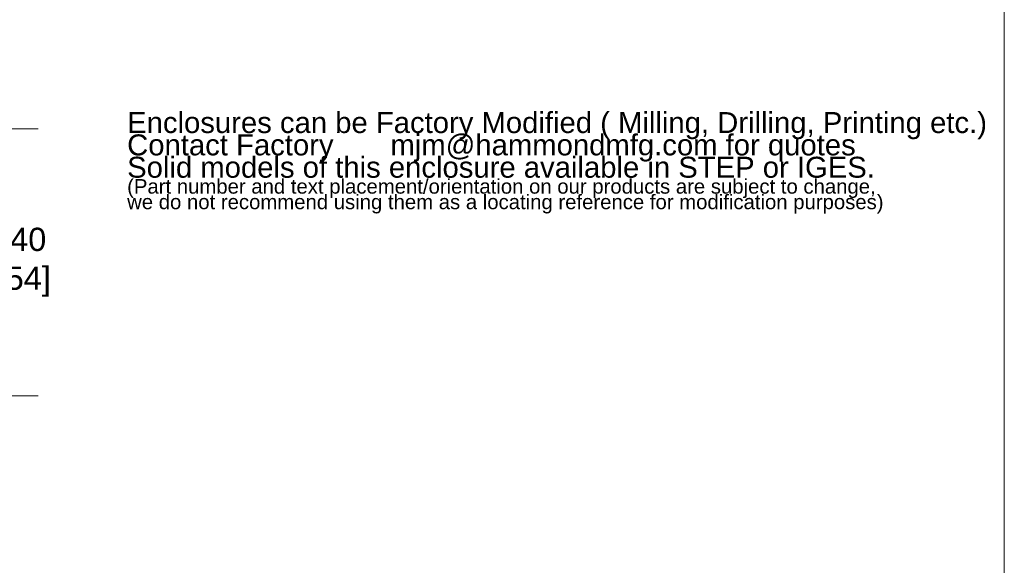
# Model space of a CAD drawing. Header units: millimetres. Extents: x 13 to 405, y 14 to 310.
# Tile 6 of 8: x 278 to 405, y 128 to 199. Entities that reach past the tile are written whole.
import ezdxf

# ---------------------------------------------------------------- set-up
doc = ezdxf.new("R2010")
doc.units = ezdxf.units.MM
doc.header["$LTSCALE"] = 1.5
for name, color, linetype, lineweight in [('Dimension (ANSI)', 7, 'Continuous', 9), ('Sketch Geometry (ANSI)', 7, 'Continuous', 9), ('Symbol (ANSI)', 7, 'Continuous', 9)]:
    doc.layers.add(name, color=color, linetype=linetype, lineweight=lineweight)
doc.styles.add('Note Text (ANSI)', font='arial.ttf')
doc.styles.add('Text Style20', font='arial.ttf')
doc.dimstyles.new('Default - mm (ANSI)', dxfattribs={"dimscale": 1.5, "dimtxt": 2, "dimasz": 2, "dimexe": 3.175, "dimexo": 1, "dimgap": 0.8, "dimtad": 0, "dimtih": 1, "dimtoh": 1, "dimrnd": 1e-08, "dimzin": 4, "dimdsep": 46, "dimtxsty": 'Note Text (ANSI)', "dimblk": 'Filled-1', "dimcen": 0.09, "dimdle": 10, "dimclrd": 256, "dimclre": 256, "dimclrt": 256, "dimadec": 1, "dimazin": 0, "dimtfac": 1.524, "dimtofl": 0, "dimtmove": 0, "dimatfit": 3, "dimfxl": 0, "dimtolj": 1, "dimtzin": 0, "dimlwd": -1, "dimlwe": -1, "dimarcsym": 0})

# ---------------------------------------------------------------- blocks, each defined once
blk = doc.blocks.new('Title Blocks HAMMOND')
at = {"layer": 'Sketch Geometry (ANSI)'}
blk.add_line((269.997, 36.196), (269.997, 206.727), dxfattribs=at)
at = {"layer": 'Symbol (ANSI)', "style": 'Text Style20'}
blk.add_attdef('<TITLE>_001', (231.35, 16.317), '', height=5, dxfattribs=at)
blk = doc.blocks.new('Filled-1')
at = {"color": 0}
for p, q in [((0, 0), (-1, 0.15)), ((-1, 0.15), (-1, -0.15)), ((-1, 0), (0, 0)), ((-1, -0.15), (0, 0))]:
    blk.add_line(p, q, dxfattribs=at)
at = {"color": 0, "flags": 128}
blk.add_lwpolyline([(-1, -0.15), (0, 0), (-1, 0.15), (-1, -0.15)], dxfattribs=at)
at = {"color": 0}
blk.add_solid([(-1, -0.15), (0, 0), (-1, 0.15), (-1, -0.15)], dxfattribs=at)
blk = doc.blocks.new('*D25')
at = {"layer": 'Defpoints', "color": 0, "transparency": 16777216}
for p in [(263.95, 184.59), (263.95, 150.19), (275.26, 150.19)]:
    blk.add_point(p, dxfattribs=at)
at = {"layer": 'Dimension (ANSI)', "transparency": 16777216}
for p, q in [((265.45, 184.59), (280.02, 184.59)), ((275.26, 181.59), (275.26, 173.02)), ((275.26, 153.19), (275.26, 161.77)), ((265.45, 150.19), (280.02, 150.19))]:
    blk.add_line(p, q, dxfattribs=at)
at = {"layer": 'Dimension (ANSI)', "transparency": 16777216, "xscale": 3, "yscale": 3, "zscale": 3}
for p, rotation in [((275.26, 184.59), 90), ((275.26, 150.19), 270)]:
    blk.add_blockref('Filled-1', p, dxfattribs=dict(at, rotation=rotation))
at = {"layer": 'Dimension (ANSI)', "transparency": 16777216, "insert": (275.26, 167.39), "char_height": 3, "attachment_point": 5, "style": 'Note Text (ANSI)'}
blk.add_mtext('\\A1; 34.40\\P[1.354]', dxfattribs=at)

msp = doc.modelspace()

# ---------------------------------------------------------------- block references
at = {"xscale": 1.5, "yscale": 1.5, "zscale": 1.5}
msp.add_blockref('Title Blocks HAMMOND', (-0.373, 0.019), dxfattribs=at)

# ---------------------------------------------------------------- texts
at = {"layer": 'Symbol (ANSI)', "color": 5, "true_color": 0x0000ff, "insert": (291.507, 178.787), "char_height": 3, "width": 111.45578, "attachment_point": 4, "line_spacing_factor": 0.639812, "style": 'Note Text (ANSI)'}
msp.add_mtext('{\\H0.9x;Enclosures can be Factory Modified ( Milling, Drilling, Printing etc.)\\PContact Factory       mjm@hammondmfg.com for quotes\\H1.5042x; \\H0.66482x;\\PSolid models of this enclosure available in STEP or IGES.\\H1.571x; \\H0.67192x;\\P\\H0.65789x;(Part number and text placement/orientation on our products are subject to change,\\H1.8285x; \\H0.5469x;\\Pwe do not recommend using them as a locating reference for modification purposes)\\fCalibri|b0|i0|c0|p34;\\H1.5141x; \\H0.66046x;\\P\\H1.4509x; }', dxfattribs=at)

# ---------------------------------------------------------------- dimensions: what is measured, and where the dimension line sits
at = {"layer": 'Dimension (ANSI)'}
dim = msp.add_linear_dim(base=(275.26, 150.195), p1=(263.952, 184.595), p2=(263.952, 150.195), angle=90, text=' <>\\X[1.354]', dimstyle='Default - mm (ANSI)', override={"dimgap": 0.8, "dimdec": 2, "dimpost": '\\X', "dimtol": 0, "dimlim": 0, "dimtp": 0, "dimtm": 0, "dimtdec": 2, "dimatfit": 1}, dxfattribs=at)
dim.commit()
dim.dimension.update_dxf_attribs({"geometry": '*D25', "text_midpoint": (275.26, 167.395), "dimtype": 160})

doc.saveas('drawing.dxf')
